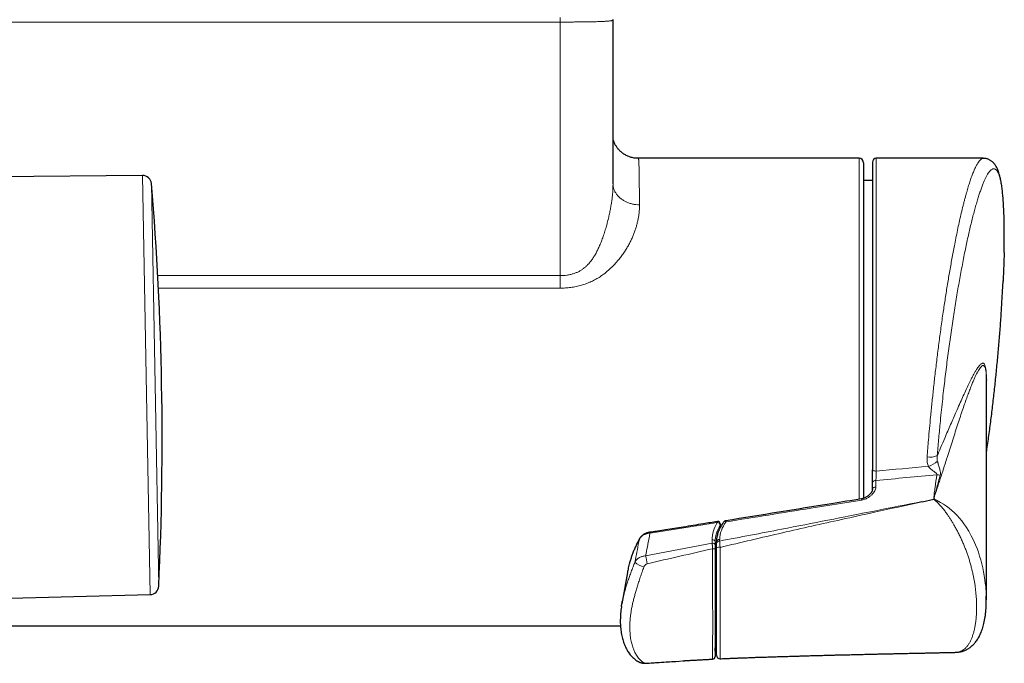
# Model space of a CAD drawing. Header units: millimetres. Extents: x 8 to 2385, y 12 to 2606.
# Tile 8 of 156: x 1123 to 1234, y 594 to 667. Entities that reach past the tile are written whole.
import ezdxf

# ---------------------------------------------------------------- set-up
doc = ezdxf.new("R2010")
doc.units = ezdxf.units.MM

msp = doc.modelspace()

# ---------------------------------------------------------------- linework, layer by layer
at = {"color": 7, "linetype": 'Continuous', "lineweight": 30}
for p, q in [((1190.05, 666.8), (1190.04, 666.84)), ((1217.96, 651.12), (1192.92, 651.12)), ((1192.92, 651.12), (1192.92, 651.12)), ((1232.04, 651.12), (1219.91, 651.12)), ((1218.46, 650.62), (1218.46, 612.56)), ((1219.46, 650.67), (1219.46, 615.81)), ((1136.69, 649.17), (1108.42, 648.91)), ((1219.46, 648.59), (1218.46, 648.59)), ((1232.39, 601.08), (1232.39, 625.97)), ((1219.46, 613.54), (1219.46, 614.29)), ((1219.46, 613.54), (1219.46, 613.55)), ((1225.1, 612.19), (1226.44, 612.47)), ((1226.46, 612.5), (1226.46, 612.64)), ((1202.18, 609.22), (1202.23, 609.6)), ((1201.62, 607.64), (1201.62, 607.26)), ((1201.78, 607.44), (1201.78, 607.64)), ((1191.68, 604.18), (1191.05, 600.61)), ((1109.29, 600.91), (1137.55, 601.66)), ((1107.64, 598.12), (1190.89, 598.12)), ((1197.93, 594.13), (1198.16, 594.15)), ((1197.95, 594.14), (1198.16, 594.15)), ((1201.34, 594.34), (1201.34, 594.34)), ((1202.19, 594.39), (1202.19, 594.39)), ((1228.9, 595.11), (1228.9, 595.11))]:
    msp.add_line(p, q, dxfattribs=at)
at = {"color": 252, "linetype": 'Continuous', "lineweight": 0}
for p, q in [((1184.05, 666.57), (1098.13, 666.57)), ((1217.96, 612.46), (1217.96, 651.12)), ((1219.91, 651.12), (1219.91, 615.66)), ((1137.55, 601.66), (1136.69, 649.17)), ((1137.69, 648.26), (1138.52, 602.62)), ((1138.4, 637.83), (1184.05, 637.83)), ((1184.05, 636.4), (1138.47, 636.4)), ((1219.87, 614.6), (1219.87, 613.85)), ((1202.16, 609.18), (1202.2, 609.55)), ((1201.29, 607.48), (1201.29, 607.85)), ((1202.14, 607.92), (1202.14, 607.73)), ((1193.74, 606.04), (1201.29, 607.48))]:
    msp.add_line(p, q, dxfattribs=at)
at = {"color": 252, "linetype": 'Continuous', "lineweight": 0, "flags": 128}
for points in [[(1219.46, 615.81), (1219.47, 615.78), (1219.49, 615.75), (1219.53, 615.73), (1219.59, 615.7), (1219.66, 615.68), (1219.73, 615.67), (1219.82, 615.66), (1219.91, 615.66)], [(1232.38, 601.47), (1232.37, 601.77), (1232.32, 602.56), (1232.27, 602.97), (1232.19, 603.6), (1232.08, 604.24), (1231.98, 604.7), (1231.87, 605.16), (1231.75, 605.59), (1231.62, 606.03), (1231.49, 606.45), (1231.33, 606.87), (1231.16, 607.29), (1230.94, 607.81), (1230.68, 608.33), (1230.39, 608.85), (1230.06, 609.37), (1229.84, 609.69), (1229.59, 610.01), (1229.34, 610.32), (1229.06, 610.62), (1228.77, 610.91), (1228.47, 611.18), (1228.16, 611.44), (1227.85, 611.68), (1227.52, 611.9), (1227.19, 612.11), (1226.72, 612.36), (1226.46, 612.5), (1226.46, 612.5), (1226.46, 612.5)], [(1202.23, 609.6), (1202.23, 609.59), (1202.2, 609.55)], [(1193.03, 607.95), (1193.04, 607.98), (1193.05, 607.99)]]:
    msp.add_lwpolyline(points, dxfattribs=at)
at = {"color": 7, "linetype": 'Continuous', "lineweight": 30, "flags": 128}
msp.add_lwpolyline([(1193.89, 593.87), (1193.9, 593.88), (1193.93, 593.89)], dxfattribs=at)
at = {"color": 7, "linetype": 'Continuous', "lineweight": 30}
for centre, radius, start, end in [((1217.96, 650.62), 0.5, 0, 90), ((1219.91, 650.67), 0.45, 90, 180), ((1136.7, 648.17), 1, 4.7745, 90.5357), ((788.91, 619.12), 350, 357.2969, 4.7745), ((1201.93, 609.64), 0.3, 351.6928, 99.1952), ((1137.52, 602.66), 1, 271.5357, 357.2969), ((1201.82, 597.9), 0.2, 103.3092, 180), ((1201.32, 594.63), 0.3, 272.9016, 359.9152), ((1202.18, 594.78), 0.4, 180.002, 272.6335)]:
    msp.add_arc(centre, radius, start, end, dxfattribs=at)
at = {"color": 252, "linetype": 'Continuous', "lineweight": 0}
for centre, radius, start, end in [((1225.99, 619.14), 1.91, 260.1476, 295.6618), ((1225.03, 618.73), 2.66, 287.1838, 312.9809), ((1219.84, 614.22), 0.388, 85.7742, 169.5789), ((1226.76, 613.53), 1.71, 76.457, 89.5853), ((1201.61, 609.82), 0.295, 5.7456, 22.7951), ((1201.83, 609.47), 0.386, 11.5416, 78.1082), ((1202.75, 609.68), 0.247, 62.5422, 133.0562), ((1192.28, 608.4), 1.97, 7.0234, 9.5583), ((1201.35, 607.58), 0.276, 12.3902, 101.7659), ((1202.11, 607.57), 0.345, 85.7742, 169.5789), ((1202.11, 607.38), 0.345, 85.7742, 169.5789), ((1201.35, 607.2), 0.276, 12.3902, 101.7659), ((1201.4, 606.16), 0.703, 71.9731, 95.5841), ((1202.09, 606.15), 0.872, 83.0681, 110.865), ((1194.27, 607.3), 2.63, 228.4771, 254.0675), ((1181.13, 602.95), 12.99, 9.7765, 13.7534), ((1204.86, 604.3), 3.24, 162.4959, 177.7948), ((1201.79, 604.45), 0.171, 190.1222, 264.5177), ((1201.78, 604.34), 0.165, 192.3438, 267.6328), ((1201.79, 600.57), 0.168, 93.735, 169.83), ((1201.79, 598.66), 0.168, 93.735, 169.83), ((1193.4, 594.78), 0.86, 245.0312, 280.5089)]:
    msp.add_arc(centre, radius, start, end, dxfattribs=at)
for centre, major_axis, ratio, start_param, end_param in [((1086.99, 624.62), (311.72, 18.81), 0.059895, 5.149264, 5.170314), ((1087.08, 623.91), (311.72, 19.52), 0.062137, 5.148535, 5.173159), ((1207.89, 608.26), (6.58, 0.81), 0.701687, 2.621349, 3.054933), ((1207.69, 608.26), (5.52, 0.68), 0.701687, 2.53814, 3.054933), ((1207.92, 608.05), (6.27, 0.81), 0.701168, 2.617377, 3.050961), ((1207.92, 594.84), (6.27, -0.81), 0.701168, 3.012192, 3.232224)]:
    msp.add_ellipse(centre, major_axis=major_axis, ratio=ratio, start_param=start_param, end_param=end_param, dxfattribs=at)
for points in [[(1184.05, 666.57), (1184.05, 666.63), (1184.05, 666.76), (1184.05, 666.92), (1184.05, 667.04), (1184.05, 667.06), (1184.05, 667.07)], [(1184.05, 637.83), (1184.05, 640.22), (1184.05, 645.01), (1184.05, 652.2), (1184.05, 659.38), (1184.05, 664.18), (1184.05, 666.57)], [(1193.05, 645.85), (1192.91, 645.85), (1192.65, 645.86), (1192.27, 645.93), (1191.89, 646.03), (1191.54, 646.16), (1191.21, 646.34), (1190.92, 646.55), (1190.66, 646.79), (1190.44, 647.05), (1190.26, 647.33), (1190.14, 647.63), (1190.06, 647.94), (1190.05, 648.15), (1190.05, 648.25)]]:
    msp.add_open_spline(points, degree=3, dxfattribs=at)
for points, knots in [([(1190.05, 666.8), (1190.04, 666.79), (1190.04, 666.78), (1189.99, 666.75), (1189.93, 666.73), (1189.84, 666.72), (1189.75, 666.7), (1189.63, 666.69), (1189.51, 666.68), (1189.35, 666.67), (1189.17, 666.65), (1188.96, 666.64), (1188.72, 666.63), (1188.45, 666.62), (1188.15, 666.61), (1187.83, 666.6), (1187.49, 666.6), (1187.13, 666.59), (1186.75, 666.59), (1186.35, 666.58), (1185.91, 666.58), (1185.37, 666.57), (1184.74, 666.57), (1184.28, 666.57), (1184.05, 666.57)], [0, 0, 0, 0, 0.063014, 0.130432, 0.181627, 0.224444, 0.2674, 0.303471, 0.339792, 0.376107, 0.412758, 0.450188, 0.488174, 0.52616, 0.564746, 0.60347, 0.642203, 0.681512, 0.72083, 0.763832, 0.806841, 0.85877, 0.929262, 1, 1, 1, 1]), ([(1190.05, 666.8), (1190.05, 664.74), (1190.05, 660.62), (1190.05, 654.44), (1190.05, 650.31), (1190.05, 648.25)], [0, 0, 0, 0, 0.333272, 0.666601, 1, 1, 1, 1]), ([(1192.92, 651.12), (1192.92, 651.12), (1192.92, 651.12), (1192.93, 651.1), (1192.94, 651.05), (1192.96, 650.94), (1192.97, 650.78), (1192.98, 650.58), (1192.99, 650.33), (1193, 650.05), (1193.01, 649.74), (1193.01, 649.42), (1193.02, 649.05), (1193.02, 648.69), (1193.03, 648.35), (1193.03, 648.02), (1193.03, 647.68), (1193.04, 647.22), (1193.04, 646.63), (1193.04, 646.11), (1193.05, 645.85)], [0, 0, 0, 0, 0.011004, 0.051823, 0.11802, 0.184337, 0.251194, 0.318175, 0.382967, 0.447871, 0.505181, 0.56249, 0.620112, 0.677734, 0.719349, 0.760964, 0.802698, 0.844431, 0.922119, 1, 1, 1, 1]), ([(1232.04, 651.11), (1232.03, 651.11), (1231.97, 651.12), (1231.86, 651.07), (1231.71, 650.96), (1231.57, 650.8), (1231.44, 650.62), (1231.33, 650.43), (1231.24, 650.27), (1231.14, 650.08), (1231.02, 649.82), (1230.87, 649.46), (1230.69, 648.98), (1230.51, 648.45), (1230.34, 647.9), (1230.18, 647.38), (1230.06, 646.93), (1229.95, 646.54), (1229.85, 646.14), (1229.71, 645.61), (1229.55, 644.92), (1229.35, 644.07), (1229.16, 643.2), (1228.98, 642.32), (1228.81, 641.47), (1228.66, 640.68), (1228.52, 639.93), (1228.38, 639.16), (1228.24, 638.39), (1228.11, 637.61), (1227.98, 636.84), (1227.85, 636.05), (1227.73, 635.25), (1227.61, 634.46), (1227.49, 633.64), (1227.36, 632.79), (1227.24, 631.91), (1227.12, 631.01), (1227, 630.13), (1226.89, 629.25), (1226.78, 628.39), (1226.68, 627.52), (1226.57, 626.65), (1226.48, 625.8), (1226.39, 624.97), (1226.3, 624.16), (1226.22, 623.37), (1226.14, 622.58), (1226.04, 621.62), (1225.94, 620.49), (1225.83, 619.3), (1225.74, 618.22), (1225.69, 617.58), (1225.67, 617.25)], [0, 0, 0, 0, 0.008158, 0.034914, 0.059744, 0.084627, 0.108756, 0.122985, 0.137215, 0.151483, 0.165751, 0.192579, 0.219471, 0.244427, 0.269435, 0.293684, 0.307876, 0.322067, 0.336297, 0.350527, 0.377279, 0.404095, 0.428976, 0.453909, 0.478084, 0.497047, 0.51601, 0.535064, 0.554119, 0.572064, 0.590009, 0.608032, 0.626055, 0.643396, 0.660754, 0.679554, 0.698353, 0.717243, 0.736133, 0.753923, 0.771713, 0.78958, 0.807448, 0.824639, 0.841847, 0.857881, 0.873915, 0.890006, 0.906097, 0.932711, 0.959391, 0.979681, 1, 1, 1, 1]), ([(1226.82, 617.41), (1226.85, 617.71), (1226.89, 618.31), (1226.97, 619.21), (1227.06, 620.13), (1227.15, 621.15), (1227.27, 622.3), (1227.4, 623.55), (1227.53, 624.74), (1227.66, 625.87), (1227.79, 626.92), (1227.92, 627.97), (1228.06, 629.02), (1228.2, 630.07), (1228.35, 631.12), (1228.5, 632.15), (1228.65, 633.17), (1228.81, 634.17), (1228.97, 635.15), (1229.13, 636.1), (1229.29, 637.04), (1229.46, 637.97), (1229.63, 638.87), (1229.8, 639.76), (1229.97, 640.61), (1230.14, 641.43), (1230.31, 642.21), (1230.48, 642.96), (1230.65, 643.69), (1230.82, 644.38), (1231, 645.05), (1231.17, 645.68), (1231.34, 646.26), (1231.5, 646.81), (1231.67, 647.3), (1231.83, 647.76), (1231.99, 648.18), (1232.15, 648.56), (1232.3, 648.89), (1232.46, 649.18), (1232.6, 649.43), (1232.75, 649.62), (1232.88, 649.77), (1233.01, 649.88), (1233.14, 649.93), (1233.27, 649.95), (1233.39, 649.91), (1233.5, 649.83), (1233.61, 649.7), (1233.71, 649.53), (1233.8, 649.31), (1233.89, 649.06), (1233.97, 648.75), (1234.05, 648.4), (1234.12, 648.01), (1234.18, 647.57), (1234.24, 647.09), (1234.28, 646.58), (1234.33, 646.03), (1234.36, 645.45), (1234.39, 644.83), (1234.41, 644.17), (1234.42, 643.47), (1234.43, 642.73), (1234.42, 641.96), (1234.42, 641.2), (1234.41, 640.69), (1234.4, 640.44)], [0, 0, 0, 0, 0.013173, 0.026452, 0.039736, 0.053016, 0.070976, 0.088947, 0.106907, 0.122045, 0.137196, 0.152347, 0.167485, 0.182909, 0.198339, 0.213763, 0.229354, 0.244628, 0.259914, 0.275201, 0.290475, 0.306036, 0.321604, 0.337166, 0.352896, 0.36824, 0.38359, 0.398934, 0.414522, 0.430109, 0.445922, 0.461734, 0.477619, 0.493001, 0.508389, 0.523771, 0.5394, 0.55503, 0.570889, 0.586748, 0.602681, 0.618052, 0.633437, 0.648822, 0.664194, 0.679867, 0.695547, 0.71122, 0.727071, 0.742271, 0.757484, 0.772697, 0.787897, 0.803396, 0.818901, 0.8344, 0.850075, 0.865095, 0.880128, 0.895161, 0.910181, 0.925494, 0.940813, 0.956126, 0.971611, 0.986522, 1, 1, 1, 1]), ([(1184.05, 637.83), (1184.05, 637.83), (1184.17, 637.83), (1184.42, 637.83), (1184.8, 637.87), (1185.18, 637.93), (1185.54, 638.03), (1185.88, 638.15), (1186.2, 638.3), (1186.5, 638.48), (1186.78, 638.68), (1187.05, 638.91), (1187.31, 639.19), (1187.58, 639.51), (1187.83, 639.88), (1188.07, 640.27), (1188.28, 640.68), (1188.49, 641.13), (1188.69, 641.6), (1188.89, 642.14), (1189.08, 642.71), (1189.25, 643.28), (1189.4, 643.82), (1189.53, 644.33), (1189.65, 644.84), (1189.75, 645.36), (1189.84, 645.87), (1189.92, 646.38), (1189.98, 646.87), (1190.02, 647.35), (1190.04, 647.81), (1190.04, 648.1), (1190.05, 648.24)], [0, 0, 0, 0, 0.000004, 0.02546, 0.05091, 0.076688, 0.102458, 0.127005, 0.150777, 0.174551, 0.198759, 0.222973, 0.247212, 0.278152, 0.310029, 0.341916, 0.3751, 0.408289, 0.446565, 0.484904, 0.531005, 0.577588, 0.616489, 0.655449, 0.697522, 0.739687, 0.782153, 0.824727, 0.8685, 0.912387, 0.956606, 1, 1, 1, 1]), ([(1193.05, 645.85), (1193.04, 645.68), (1193.04, 645.33), (1192.99, 644.84), (1192.93, 644.4), (1192.85, 644.01), (1192.75, 643.61), (1192.64, 643.2), (1192.5, 642.79), (1192.34, 642.38), (1192.16, 641.97), (1191.96, 641.56), (1191.73, 641.14), (1191.48, 640.72), (1191.2, 640.31), (1190.89, 639.89), (1190.54, 639.45), (1190.13, 639), (1189.66, 638.54), (1189.14, 638.1), (1188.62, 637.72), (1188.09, 637.4), (1187.57, 637.14), (1187.03, 636.91), (1186.46, 636.72), (1185.87, 636.57), (1185.27, 636.47), (1184.66, 636.41), (1184.25, 636.41), (1184.05, 636.4)], [0, 0, 0, 0, 0.050388, 0.100774, 0.13479, 0.168807, 0.203246, 0.237685, 0.272279, 0.305806, 0.339497, 0.373188, 0.407473, 0.441757, 0.476681, 0.511605, 0.546763, 0.588487, 0.630662, 0.673085, 0.716059, 0.750873, 0.785682, 0.821238, 0.856793, 0.892247, 0.927705, 0.963849, 1, 1, 1, 1]), ([(1184.05, 636.4), (1184.05, 636.52), (1184.05, 636.74), (1184.05, 637.1), (1184.05, 637.46), (1184.05, 637.7), (1184.05, 637.83)], [0, 0, 0, 0, 0.249997, 0.499994, 0.749997, 1, 1, 1, 1]), ([(1226.48, 612.73), (1226.62, 613.13), (1226.88, 613.92), (1227.26, 615.07), (1227.62, 616.2), (1227.96, 617.26), (1228.28, 618.26), (1228.58, 619.19), (1228.87, 620.11), (1229.16, 621), (1229.44, 621.87), (1229.71, 622.67), (1229.97, 623.42), (1230.21, 624.09), (1230.44, 624.69), (1230.64, 625.22), (1230.83, 625.69), (1231, 626.1), (1231.17, 626.46), (1231.33, 626.79), (1231.49, 627.07), (1231.64, 627.31), (1231.77, 627.48), (1231.88, 627.58), (1231.97, 627.63), (1232.05, 627.63), (1232.12, 627.6), (1232.19, 627.52), (1232.25, 627.39), (1232.29, 627.23), (1232.32, 627.08), (1232.34, 626.94), (1232.36, 626.79), (1232.37, 626.63), (1232.38, 626.44), (1232.38, 626.31), (1232.38, 626.23), (1232.38, 626.22)], [0, 0, 0, 0, 0.049278, 0.098581, 0.147907, 0.197256, 0.240419, 0.283596, 0.327309, 0.371042, 0.414171, 0.457327, 0.496957, 0.536619, 0.570948, 0.605308, 0.636994, 0.665632, 0.694304, 0.723077, 0.751906, 0.780821, 0.809833, 0.830008, 0.849603, 0.869264, 0.887969, 0.906769, 0.925174, 0.943732, 0.953045, 0.962386, 0.971568, 0.980749, 0.990072, 0.999396, 1, 1, 1, 1]), ([(1232.39, 625.44), (1232.39, 625.48), (1232.39, 625.64), (1232.4, 625.92), (1232.4, 626.26), (1232.39, 626.58), (1232.38, 626.86), (1232.35, 627.09), (1232.33, 627.29), (1232.29, 627.46), (1232.25, 627.61), (1232.19, 627.74), (1232.13, 627.83), (1232.05, 627.89), (1231.96, 627.89), (1231.87, 627.86), (1231.76, 627.79), (1231.63, 627.67), (1231.49, 627.5), (1231.34, 627.29), (1231.18, 627.03), (1231, 626.72), (1230.82, 626.37), (1230.59, 625.94), (1230.33, 625.39), (1230.02, 624.73), (1229.69, 624.01), (1229.34, 623.23), (1228.99, 622.44), (1228.66, 621.68), (1228.34, 620.94), (1228.01, 620.18), (1227.63, 619.3), (1227.24, 618.38), (1226.95, 617.7), (1226.82, 617.41)], [0, 0, 0, 0, 0.004683, 0.019129, 0.035095, 0.051205, 0.067456, 0.083843, 0.097086, 0.11307, 0.129141, 0.148015, 0.169799, 0.191702, 0.214043, 0.23646, 0.259154, 0.28723, 0.316329, 0.345491, 0.376812, 0.408181, 0.441253, 0.474361, 0.522185, 0.57144, 0.620758, 0.672445, 0.724184, 0.766996, 0.809809, 0.852708, 0.895607, 0.955051, 1, 1, 1, 1]), ([(1225.67, 617.25), (1225.66, 617.18), (1225.66, 617.05), (1225.67, 616.84), (1225.69, 616.63), (1225.74, 616.41), (1225.79, 616.26), (1225.81, 616.19)], [0, 0, 0, 0, 0.189617, 0.380286, 0.574478, 0.769996, 1, 1, 1, 1]), ([(1226.84, 616.78), (1226.83, 616.83), (1226.8, 616.95), (1226.79, 617.17), (1226.81, 617.33), (1226.82, 617.41)], [0, 0, 0, 0, 0.218995, 0.604223, 1, 1, 1, 1]), ([(1227.16, 615.2), (1227.17, 615.24), (1227.19, 615.31), (1227.19, 615.42), (1227.18, 615.55), (1227.15, 615.7), (1227.11, 615.88), (1227.04, 616.09), (1226.97, 616.32), (1226.92, 616.52), (1226.87, 616.67), (1226.85, 616.74), (1226.84, 616.78)], [0, 0, 0, 0, 0.088883, 0.1665093, 0.2448147, 0.3561036, 0.4684331, 0.6094064, 0.7526313, 0.8741551, 0.9366965, 1, 1, 1, 1]), ([(1219.91, 615.66), (1219.91, 615.62), (1219.9, 615.53), (1219.89, 615.37), (1219.89, 615.2), (1219.88, 615.04), (1219.88, 614.88), (1219.87, 614.73), (1219.87, 614.65), (1219.87, 614.6)], [0, 0, 0, 0, 0.107108, 0.254367, 0.405823, 0.55238, 0.703136, 0.849437, 1, 1, 1, 1]), ([(1225.81, 616.19), (1225.86, 616.13), (1225.95, 616.02), (1226.11, 615.87), (1226.29, 615.73), (1226.45, 615.61), (1226.59, 615.51), (1226.68, 615.43), (1226.75, 615.36), (1226.78, 615.31), (1226.78, 615.27), (1226.77, 615.25), (1226.77, 615.24)], [0, 0, 0, 0, 0.146289, 0.297669, 0.457208, 0.618996, 0.725526, 0.833266, 0.894046, 0.945844, 0.985479, 1, 1, 1, 1]), ([(1226.77, 615.24), (1226.71, 614.77), (1226.61, 614.08), (1226.5, 613.3), (1226.46, 612.95), (1226.45, 612.79), (1226.45, 612.71), (1226.45, 612.67), (1226.46, 612.65), (1226.46, 612.64), (1226.46, 612.64)], [0, 0, 0, 0, 0.544023, 0.793761, 0.90004, 0.951498, 0.977185, 0.990272, 0.995229, 1, 1, 1, 1]), ([(1226.48, 612.73), (1226.49, 612.75), (1226.5, 612.8), (1226.53, 612.95), (1226.63, 613.3), (1226.85, 614.07), (1227.03, 614.74), (1227.16, 615.2)], [0, 0, 0, 0, 0.012597, 0.065557, 0.175568, 0.43477, 1, 1, 1, 1]), ([(1219.87, 613.85), (1219.86, 613.8), (1219.86, 613.69), (1219.79, 613.5), (1219.67, 613.29), (1219.5, 613.07), (1219.28, 612.86), (1219.02, 612.68), (1218.77, 612.53), (1218.51, 612.43), (1218.35, 612.4), (1218.27, 612.38)], [0, 0, 0, 0, 0.077107, 0.183936, 0.290947, 0.425033, 0.559172, 0.685877, 0.812363, 0.906303, 1, 1, 1, 1]), ([(1219.46, 613.55), (1219.47, 613.59), (1219.48, 613.66), (1219.57, 613.76), (1219.7, 613.83), (1219.81, 613.85), (1219.87, 613.85)], [0, 0, 0, 0, 0.220172, 0.480114, 0.740057, 1, 1, 1, 1]), ([(1225.09, 612.21), (1223.28, 611.85), (1219.73, 611.14), (1214.42, 610.09), (1208.58, 608.95), (1204.48, 608.17), (1202.14, 607.73)], [0, 0, 0, 0, 0.236322, 0.465137, 0.693955, 1, 1, 1, 1]), ([(1202.19, 607.01), (1203.37, 607.29), (1205.73, 607.84), (1209.2, 608.65), (1212.61, 609.42), (1216.09, 610.2), (1220.25, 611.12), (1223.3, 611.78), (1225.1, 612.17)], [0, 0, 0, 0, 0.1545956, 0.3091982, 0.455027, 0.6008587, 0.7646343, 1, 1, 1, 1]), ([(1218.27, 612.38), (1217.62, 612.28), (1215.7, 611.97), (1210.56, 611.14), (1206.07, 610.42), (1202.86, 609.9)], [0, 0, 0, 0, 0.125, 0.375, 1, 1, 1, 1]), ([(1218.23, 612.5), (1218.23, 612.5), (1218.24, 612.51), (1218.24, 612.49), (1218.25, 612.45), (1218.26, 612.4), (1218.27, 612.38)], [0, 0, 0, 0, 0.086122, 0.390748, 0.695374, 1, 1, 1, 1]), ([(1226.44, 612.47), (1226.44, 612.47), (1226.54, 612.38), (1226.75, 612.2), (1227.05, 611.89), (1227.34, 611.56), (1227.63, 611.2), (1227.89, 610.85), (1228.12, 610.51), (1228.33, 610.2), (1228.52, 609.88), (1228.73, 609.53), (1228.94, 609.15), (1229.16, 608.74), (1229.38, 608.31), (1229.59, 607.87), (1229.78, 607.42), (1229.96, 606.98), (1230.13, 606.54), (1230.28, 606.11), (1230.43, 605.67), (1230.56, 605.22), (1230.68, 604.78), (1230.79, 604.33), (1230.9, 603.87), (1230.99, 603.41), (1231.07, 602.95), (1231.14, 602.47), (1231.19, 601.97), (1231.24, 601.46), (1231.28, 600.85), (1231.29, 600.25), (1231.28, 599.68), (1231.25, 599.22), (1231.21, 598.77), (1231.15, 598.33), (1231.08, 597.9), (1230.98, 597.49), (1230.87, 597.09), (1230.74, 596.73), (1230.59, 596.39), (1230.42, 596.09), (1230.23, 595.82), (1230.04, 595.6), (1229.85, 595.44), (1229.67, 595.32), (1229.47, 595.22), (1229.27, 595.15), (1229.08, 595.11), (1228.95, 595.11), (1228.9, 595.11)], [0, 0, 0, 0, 0.000002, 0.018835, 0.037761, 0.056795, 0.075953, 0.095243, 0.109574, 0.123965, 0.138418, 0.152934, 0.170237, 0.187627, 0.206495, 0.225452, 0.244328, 0.263273, 0.28218, 0.301183, 0.320565, 0.339987, 0.36038, 0.380807, 0.40225, 0.423722, 0.446035, 0.468373, 0.49366, 0.518978, 0.546608, 0.587993, 0.613894, 0.639822, 0.665837, 0.691884, 0.718317, 0.744789, 0.771398, 0.798063, 0.822898, 0.8478, 0.872942, 0.898185, 0.916383, 0.934431, 0.95254, 0.970297, 0.988127, 1, 1, 1, 1]), ([(1201.91, 609.85), (1200.63, 609.64), (1198.71, 609.33), (1196.48, 608.97), (1195.2, 608.76), (1194.56, 608.68), (1194.24, 608.64)], [0, 0, 0, 0, 0.499963, 0.749945, 0.874936, 1, 1, 1, 1]), ([(1202.86, 610.03), (1202.86, 610.03), (1202.86, 610.03), (1202.86, 610.01), (1202.86, 609.95), (1202.86, 609.91), (1202.86, 609.9)], [0, 0, 0, 0, 0.031063, 0.473937, 0.907033, 1, 1, 1, 1]), ([(1194.24, 608.64), (1194.16, 608.62), (1193.99, 608.6), (1193.76, 608.53), (1193.54, 608.44), (1193.35, 608.32), (1193.19, 608.18), (1193.09, 608.05), (1193.05, 607.98), (1193.03, 607.95)], [0, 0, 0, 0, 0.1562948, 0.31259, 0.4692079, 0.6258122, 0.7812067, 0.9365835, 1, 1, 1, 1]), ([(1194.24, 608.64), (1194.21, 608.47), (1194.04, 607.6), (1193.88, 606.74), (1193.74, 606.04)], [0, 0, 0, 0, 0.193711, 1, 1, 1, 1]), ([(1193.03, 607.95), (1192.93, 607.76), (1192.73, 607.38), (1192.47, 606.79), (1192.23, 606.2), (1192.02, 605.62), (1191.92, 605.23), (1191.86, 605.04)], [0, 0, 0, 0, 0.200547, 0.401894, 0.603544, 0.806874, 1, 1, 1, 1]), ([(1192.53, 605.34), (1192.68, 606.1), (1192.84, 606.97), (1193.01, 607.84), (1193.03, 607.95)], [0, 0, 0, 0, 0.8747783, 1, 1, 1, 1]), ([(1202.14, 607.73), (1202.14, 607.68), (1202.15, 607.58), (1202.16, 607.41), (1202.18, 607.22), (1202.19, 607.08), (1202.19, 607.01)], [0, 0, 0, 0, 0.2406, 0.487643, 0.740103, 1, 1, 1, 1]), ([(1201.33, 606.86), (1200.1, 606.57), (1197.63, 606), (1195.16, 605.44), (1193.93, 605.16)], [0, 0, 0, 0, 0.4999873, 1, 1, 1, 1]), ([(1201.33, 606.86), (1201.33, 606.91), (1201.32, 607.03), (1201.32, 607.18), (1201.31, 607.32), (1201.3, 607.41), (1201.3, 607.46), (1201.29, 607.48)], [0, 0, 0, 0, 0.241238, 0.489421, 0.705137, 0.92578, 1, 1, 1, 1]), ([(1201.34, 594.34), (1201.34, 594.34), (1201.34, 594.35), (1201.34, 594.42), (1201.34, 594.52), (1201.34, 594.65), (1201.34, 594.77), (1201.34, 594.93), (1201.34, 595.1), (1201.34, 595.31), (1201.34, 595.55), (1201.34, 595.86), (1201.34, 596.23), (1201.34, 596.67), (1201.35, 597.14), (1201.35, 597.64), (1201.35, 598.16), (1201.35, 598.7), (1201.35, 599.27), (1201.35, 599.86), (1201.34, 600.49), (1201.34, 601.15), (1201.34, 601.84), (1201.34, 602.46), (1201.34, 602.98), (1201.34, 603.41), (1201.34, 603.85), (1201.34, 604.29), (1201.34, 604.71), (1201.34, 605.18), (1201.34, 605.7), (1201.34, 606.28), (1201.34, 606.67), (1201.33, 606.86)], [0, 0, 0, 0, 0.019699, 0.050326, 0.081191, 0.101891, 0.123356, 0.144866, 0.169201, 0.193584, 0.221454, 0.24937, 0.289994, 0.330707, 0.371502, 0.412779, 0.454112, 0.495824, 0.537694, 0.57962, 0.623994, 0.668452, 0.713228, 0.758151, 0.783284, 0.809093, 0.834963, 0.859282, 0.883678, 0.905888, 0.937353, 0.969084, 1, 1, 1, 1]), ([(1202.19, 607.01), (1202.19, 606.84), (1202.19, 606.48), (1202.19, 605.94), (1202.2, 605.4), (1202.2, 604.92), (1202.2, 604.48), (1202.2, 604.08), (1202.2, 603.64), (1202.2, 603.17), (1202.2, 602.67), (1202.21, 602.13), (1202.21, 601.55), (1202.21, 600.97), (1202.21, 600.39), (1202.21, 599.83), (1202.21, 599.28), (1202.21, 598.75), (1202.21, 598.23), (1202.21, 597.7), (1202.21, 597.19), (1202.21, 596.7), (1202.21, 596.28), (1202.21, 595.92), (1202.21, 595.62), (1202.2, 595.33), (1202.2, 595.08), (1202.2, 594.84), (1202.2, 594.65), (1202.2, 594.52), (1202.2, 594.44), (1202.2, 594.4), (1202.19, 594.38), (1202.19, 594.39), (1202.19, 594.39)], [0, 0, 0, 0, 0.0284744, 0.0571971, 0.0862145, 0.1154499, 0.1360479, 0.1592177, 0.1824503, 0.2114384, 0.2405088, 0.2728348, 0.3110016, 0.3492542, 0.3877197, 0.426536, 0.4654028, 0.5046119, 0.5439557, 0.5833429, 0.6295815, 0.6699674, 0.7104194, 0.7424331, 0.7744981, 0.8040624, 0.8362512, 0.8685528, 0.9010689, 0.9337781, 0.9535446, 0.9733809, 0.9933086, 1, 1, 1, 1]), ([(1191.11, 600.94), (1191.14, 601.09), (1191.21, 601.37), (1191.32, 601.82), (1191.44, 602.27), (1191.58, 602.73), (1191.74, 603.21), (1191.91, 603.72), (1192.11, 604.25), (1192.31, 604.79), (1192.46, 605.15), (1192.53, 605.34)], [0, 0, 0, 0, 0.105561, 0.21112, 0.317504, 0.423886, 0.530784, 0.647653, 0.764515, 0.882261, 1, 1, 1, 1]), ([(1192.53, 605.34), (1192.57, 605.4), (1192.63, 605.52), (1192.75, 605.64), (1192.89, 605.76), (1193.04, 605.86), (1193.21, 605.94), (1193.39, 605.99), (1193.55, 606.03), (1193.68, 606.04), (1193.74, 606.04)], [0, 0, 0, 0, 0.151699, 0.307776, 0.374242, 0.52232, 0.674573, 0.759558, 0.87865, 1, 1, 1, 1]), ([(1193.55, 604.78), (1193.48, 604.58), (1193.34, 604.2), (1193.14, 603.62), (1192.95, 603.05), (1192.78, 602.52), (1192.63, 602.02), (1192.5, 601.56), (1192.38, 601.1), (1192.27, 600.65), (1192.18, 600.21), (1192.1, 599.76), (1192.04, 599.33), (1192, 598.92), (1191.97, 598.54), (1191.95, 598.19), (1191.95, 597.84), (1191.96, 597.5), (1191.99, 597.17), (1192.02, 596.84), (1192.07, 596.53), (1192.15, 596.14), (1192.27, 595.72), (1192.44, 595.28), (1192.61, 594.93), (1192.79, 594.66), (1192.94, 594.45), (1193.09, 594.28), (1193.24, 594.14), (1193.39, 594.02), (1193.5, 593.96), (1193.55, 593.93)], [0, 0, 0, 0, 0.038258, 0.076809, 0.115362, 0.154192, 0.186891, 0.219591, 0.252643, 0.285696, 0.319254, 0.352813, 0.386715, 0.420617, 0.450204, 0.479791, 0.509601, 0.539411, 0.569552, 0.599693, 0.630066, 0.66044, 0.716091, 0.765256, 0.814419, 0.849969, 0.885517, 0.914019, 0.942638, 0.971257, 1, 1, 1, 1]), ([(1193.93, 605.16), (1193.89, 605.14), (1193.82, 605.12), (1193.73, 605.05), (1193.66, 604.97), (1193.59, 604.88), (1193.57, 604.81), (1193.55, 604.78)], [0, 0, 0, 0, 0.214308, 0.401954, 0.597398, 0.796145, 1, 1, 1, 1]), ([(1193.93, 593.89), (1195.16, 593.96), (1196.5, 594.04), (1197.84, 594.13), (1197.95, 594.14)], [0, 0, 0, 0, 0.921204, 1, 1, 1, 1]), ([(1193.55, 593.93), (1193.56, 593.93), (1193.59, 593.91), (1193.67, 593.9), (1193.78, 593.89), (1193.88, 593.89), (1193.93, 593.89)], [0, 0, 0, 0, 0.121549, 0.458407, 0.733463, 1, 1, 1, 1])]:
    msp.add_open_spline(points, degree=3, knots=knots, dxfattribs=at)
at = {"color": 7, "linetype": 'Continuous', "lineweight": 30}
for points, knots in [([(1190.05, 648.22), (1190.05, 649.62), (1190.05, 653.44), (1190.05, 659.63), (1190.05, 664.43), (1190.05, 666.8)], [0, 0, 0, 0, 0.225425, 0.617552, 1, 1, 1, 1]), ([(1192.92, 651.12), (1192.86, 651.12), (1192.74, 651.12), (1192.54, 651.14), (1192.33, 651.17), (1192.12, 651.22), (1191.92, 651.29), (1191.73, 651.36), (1191.55, 651.45), (1191.37, 651.55), (1191.2, 651.66), (1191.04, 651.78), (1190.9, 651.9), (1190.76, 652.03), (1190.64, 652.17), (1190.53, 652.31), (1190.43, 652.45), (1190.34, 652.58), (1190.27, 652.71), (1190.21, 652.83), (1190.16, 652.94), (1190.12, 653.05), (1190.09, 653.14), (1190.06, 653.22), (1190.05, 653.26), (1190.05, 653.27)], [0, 0, 0, 0, 0.039041, 0.091941, 0.144299, 0.196127, 0.247433, 0.298217, 0.348471, 0.398177, 0.447307, 0.495813, 0.543622, 0.590625, 0.63666, 0.6815, 0.724848, 0.766387, 0.805866, 0.843226, 0.878666, 0.912619, 0.945685, 0.978559, 1, 1, 1, 1]), ([(1234.41, 641.18), (1234.42, 641.31), (1234.42, 641.6), (1234.42, 642.04), (1234.43, 642.5), (1234.42, 642.95), (1234.42, 643.39), (1234.41, 643.81), (1234.41, 644.23), (1234.39, 644.63), (1234.38, 645.02), (1234.36, 645.41), (1234.34, 645.78), (1234.32, 646.13), (1234.3, 646.48), (1234.27, 646.82), (1234.24, 647.14), (1234.2, 647.45), (1234.17, 647.75), (1234.13, 648.04), (1234.08, 648.32), (1234.03, 648.59), (1233.98, 648.84), (1233.92, 649.09), (1233.86, 649.34), (1233.78, 649.58), (1233.7, 649.8), (1233.61, 650), (1233.52, 650.17), (1233.43, 650.31), (1233.34, 650.44), (1233.24, 650.56), (1233.14, 650.67), (1233.03, 650.76), (1232.92, 650.85), (1232.79, 650.93), (1232.66, 650.99), (1232.51, 651.05), (1232.35, 651.09), (1232.2, 651.11), (1232.09, 651.12), (1232.04, 651.12), (1232.04, 651.12)], [0, 0, 0, 0, 0.022736, 0.051412, 0.080071, 0.108662, 0.137136, 0.165516, 0.194224, 0.222935, 0.251674, 0.280471, 0.309361, 0.338379, 0.367575, 0.396694, 0.425912, 0.455441, 0.485267, 0.515387, 0.54582, 0.576613, 0.606923, 0.638993, 0.671782, 0.705512, 0.740239, 0.770569, 0.796847, 0.820175, 0.84107, 0.860017, 0.877484, 0.893829, 0.909336, 0.924226, 0.940133, 0.955513, 0.970514, 0.985277, 0.999916, 1, 1, 1, 1]), ([(1234.4, 640.45), (1234.4, 640.5), (1234.41, 640.71), (1234.41, 640.95), (1234.41, 641.14), (1234.41, 641.16)], [0, 0, 0, 0, 0.193723, 0.884181, 1, 1, 1, 1]), ([(1234.4, 640.44), (1234.4, 640.41), (1234.4, 640.12), (1234.38, 639.53), (1234.35, 638.67), (1234.32, 637.88), (1234.29, 637.38), (1234.28, 637.18)], [0, 0, 0, 0, 0.025737, 0.291157, 0.556347, 0.827276, 1, 1, 1, 1]), ([(1232.39, 617.68), (1232.4, 617.77), (1232.5, 618.45), (1232.68, 619.7), (1232.91, 621.46), (1233.13, 623.22), (1233.33, 624.98), (1233.51, 626.74), (1233.68, 628.51), (1233.84, 630.28), (1233.98, 632.04), (1234.1, 633.81), (1234.2, 635.54), (1234.26, 636.67), (1234.29, 637.22)], [0, 0, 0, 0, 0.013736, 0.104008, 0.194282, 0.284558, 0.374837, 0.465117, 0.555399, 0.645683, 0.735968, 0.826255, 0.916543, 1, 1, 1, 1]), ([(1232.38, 626.22), (1232.38, 626.16), (1232.39, 626.08), (1232.39, 625.99), (1232.39, 625.97)], [0, 0, 0, 0, 0.8147176, 1, 1, 1, 1]), ([(1219.46, 614.29), (1219.46, 614.36), (1219.46, 614.52), (1219.46, 614.8), (1219.46, 615.07), (1219.46, 615.34), (1219.46, 615.58), (1219.46, 615.73), (1219.46, 615.81)], [0, 0, 0, 0, 0.1866153, 0.373224, 0.5598421, 0.7065792, 0.853287, 1, 1, 1, 1]), ([(1219.46, 613.56), (1219.46, 613.54), (1219.45, 613.5), (1219.44, 613.45), (1219.43, 613.42), (1219.42, 613.39), (1219.4, 613.35), (1219.37, 613.28), (1219.31, 613.19), (1219.23, 613.1), (1219.14, 613), (1219.03, 612.9), (1218.92, 612.81), (1218.8, 612.73), (1218.68, 612.66), (1218.57, 612.61), (1218.47, 612.57), (1218.36, 612.54), (1218.28, 612.52), (1218.24, 612.51), (1218.23, 612.51)], [0, 0, 0, 0, 0.041503, 0.102081, 0.129794, 0.154126, 0.178759, 0.246989, 0.316849, 0.389781, 0.466686, 0.547679, 0.634114, 0.706983, 0.774765, 0.838364, 0.885644, 0.937449, 0.993938, 1, 1, 1, 1]), ([(1218.23, 612.51), (1217.1, 612.32), (1211.97, 611.5), (1206.85, 610.67), (1202.86, 610.03)], [0, 0, 0, 0, 0.221536, 1, 1, 1, 1]), ([(1226.46, 612.5), (1226.46, 612.49), (1226.46, 612.49), (1226.46, 612.48), (1226.45, 612.48), (1226.45, 612.47), (1226.44, 612.47), (1226.44, 612.47)], [0, 0, 0, 0, 0.2972652, 0.5155863, 0.7353371, 0.9295383, 1, 1, 1, 1]), ([(1226.46, 612.64), (1226.46, 612.65), (1226.47, 612.67), (1226.47, 612.7), (1226.48, 612.72), (1226.48, 612.73)], [0, 0, 0, 0, 0.185058, 0.68031, 1, 1, 1, 1]), ([(1201.88, 609.94), (1201.35, 609.85), (1200.06, 609.64), (1198.1, 609.33), (1196.39, 609.04), (1195.2, 608.86), (1194.6, 608.77), (1194.3, 608.73), (1194.22, 608.72)], [0, 0, 0, 0, 0.207625, 0.506141, 0.767234, 0.88012, 0.97242, 1, 1, 1, 1]), ([(1202.58, 609.86), (1202.55, 609.82), (1202.48, 609.72), (1202.36, 609.54), (1202.23, 609.33), (1202.12, 609.11), (1202.02, 608.89), (1201.94, 608.67), (1201.88, 608.45), (1201.83, 608.22), (1201.79, 608), (1201.78, 607.8), (1201.78, 607.68), (1201.78, 607.64)], [0, 0, 0, 0, 0.054028, 0.153834, 0.253467, 0.352823, 0.451866, 0.550573, 0.648928, 0.746932, 0.8446, 0.941968, 1, 1, 1, 1]), ([(1202.86, 610.03), (1202.85, 610.03), (1202.82, 610.03), (1202.78, 610.01), (1202.72, 609.99), (1202.67, 609.95), (1202.63, 609.91), (1202.6, 609.88), (1202.58, 609.86), (1202.58, 609.86)], [0, 0, 0, 0, 0.054165, 0.246205, 0.4302, 0.610289, 0.789349, 0.974378, 1, 1, 1, 1]), ([(1194.22, 608.72), (1194.21, 608.72), (1194.14, 608.71), (1194.03, 608.69), (1193.88, 608.65), (1193.74, 608.59), (1193.61, 608.53), (1193.48, 608.45), (1193.36, 608.37), (1193.26, 608.27), (1193.16, 608.17), (1193.09, 608.08), (1193.06, 608.01), (1193.05, 607.99)], [0, 0, 0, 0, 0.0295583, 0.129881, 0.2310724, 0.3329462, 0.4339927, 0.5353116, 0.637532, 0.7385311, 0.8387756, 0.9396296, 1, 1, 1, 1]), ([(1193.05, 607.99), (1193, 607.91), (1192.89, 607.7), (1192.71, 607.34), (1192.52, 606.92), (1192.34, 606.5), (1192.19, 606.09), (1192.05, 605.68), (1191.95, 605.35), (1191.89, 605.15), (1191.88, 605.09)], [0, 0, 0, 0, 0.084301, 0.227173, 0.374047, 0.517991, 0.659275, 0.798349, 0.934976, 1, 1, 1, 1]), ([(1201.62, 607.26), (1201.62, 607.23), (1201.62, 607.17), (1201.62, 607.06), (1201.62, 606.95), (1201.62, 606.87), (1201.62, 606.83)], [0, 0, 0, 0, 0.251248, 0.510286, 0.751739, 1, 1, 1, 1]), ([(1201.62, 606.83), (1201.62, 606.64), (1201.62, 606.27), (1201.62, 605.72), (1201.62, 605.14), (1201.62, 604.53), (1201.62, 603.9), (1201.62, 603.3), (1201.62, 602.66), (1201.62, 602), (1201.62, 601.33), (1201.62, 600.67), (1201.62, 600), (1201.62, 599.3), (1201.62, 598.59), (1201.62, 597.9), (1201.62, 597.25), (1201.62, 596.63), (1201.62, 596.14), (1201.62, 595.76), (1201.62, 595.47), (1201.62, 595.22), (1201.62, 595), (1201.62, 594.83), (1201.62, 594.71), (1201.62, 594.65), (1201.62, 594.64), (1201.62, 594.64)], [0, 0, 0, 0, 0.030432, 0.060939, 0.091387, 0.127679, 0.164099, 0.200583, 0.236963, 0.281617, 0.326337, 0.371086, 0.41578, 0.470463, 0.525178, 0.579863, 0.635799, 0.691767, 0.747675, 0.780965, 0.814357, 0.847739, 0.881044, 0.914259, 0.943797, 0.97345, 1, 1, 1, 1]), ([(1201.78, 606.96), (1201.78, 607.01), (1201.78, 607.1), (1201.78, 607.23), (1201.78, 607.34), (1201.78, 607.41), (1201.78, 607.44)], [0, 0, 0, 0, 0.254863, 0.504523, 0.751982, 1, 1, 1, 1]), ([(1201.78, 594.79), (1201.78, 594.79), (1201.78, 594.8), (1201.78, 594.88), (1201.78, 595.01), (1201.78, 595.19), (1201.78, 595.41), (1201.78, 595.67), (1201.78, 596), (1201.78, 596.44), (1201.78, 596.98), (1201.78, 597.56), (1201.78, 598.18), (1201.78, 598.83), (1201.78, 599.51), (1201.78, 600.21), (1201.78, 600.94), (1201.78, 601.71), (1201.78, 602.4), (1201.78, 603.02), (1201.78, 603.55), (1201.78, 604.09), (1201.78, 604.65), (1201.78, 605.22), (1201.78, 605.79), (1201.78, 606.38), (1201.78, 606.77), (1201.78, 606.96)], [0, 0, 0, 0, 0.02712, 0.059515, 0.091927, 0.124342, 0.156771, 0.189196, 0.221629, 0.273518, 0.325429, 0.37734, 0.429245, 0.481164, 0.533086, 0.584992, 0.636902, 0.688811, 0.740702, 0.773136, 0.805561, 0.837987, 0.870403, 0.902817, 0.935211, 0.96761, 1, 1, 1, 1]), ([(1191.86, 605.04), (1191.86, 605.03), (1191.8, 604.82), (1191.74, 604.53), (1191.69, 604.25), (1191.68, 604.18)], [0, 0, 0, 0, 0.0362, 0.740183, 1, 1, 1, 1]), ([(1191.01, 600.32), (1191.02, 600.38), (1191.05, 600.59), (1191.09, 600.8), (1191.11, 600.94)], [0, 0, 0, 0, 0.323642, 1, 1, 1, 1]), ([(1232.38, 600.79), (1232.38, 600.86), (1232.39, 601.08), (1232.38, 601.31), (1232.38, 601.47)], [0, 0, 0, 0, 0.3187866, 1, 1, 1, 1]), ([(1191, 600.31), (1191, 600.29), (1190.98, 600.14), (1190.94, 599.88), (1190.91, 599.51), (1190.88, 599.15), (1190.87, 598.8), (1190.87, 598.45), (1190.89, 598.11), (1190.91, 597.78), (1190.95, 597.46), (1191, 597.15), (1191.07, 596.84), (1191.14, 596.55), (1191.23, 596.27), (1191.33, 596), (1191.44, 595.74), (1191.57, 595.49), (1191.7, 595.26), (1191.84, 595.04), (1191.99, 594.84), (1192.14, 594.67), (1192.31, 594.5), (1192.47, 594.36), (1192.65, 594.22), (1192.8, 594.12), (1192.92, 594.05), (1192.99, 594.02), (1193.03, 594)], [0, 0, 0, 0, 0.007333, 0.051462, 0.095921, 0.140588, 0.185325, 0.229909, 0.273629, 0.317815, 0.361892, 0.405814, 0.449533, 0.492995, 0.53605, 0.578571, 0.620888, 0.662544, 0.703527, 0.743829, 0.783438, 0.822355, 0.856785, 0.893334, 0.928924, 0.96355, 0.98075, 1, 1, 1, 1]), ([(1228.9, 595.11), (1228.93, 595.11), (1229.02, 595.11), (1229.16, 595.12), (1229.35, 595.15), (1229.54, 595.19), (1229.75, 595.25), (1229.94, 595.32), (1230.13, 595.4), (1230.31, 595.5), (1230.48, 595.61), (1230.64, 595.74), (1230.8, 595.88), (1230.96, 596.03), (1231.1, 596.19), (1231.24, 596.37), (1231.38, 596.57), (1231.5, 596.77), (1231.62, 597), (1231.73, 597.24), (1231.84, 597.5), (1231.94, 597.78), (1232.03, 598.08), (1232.11, 598.4), (1232.18, 598.74), (1232.25, 599.1), (1232.3, 599.47), (1232.34, 599.86), (1232.37, 600.26), (1232.38, 600.57), (1232.38, 600.74), (1232.38, 600.78)], [0, 0, 0, 0, 0.010167, 0.032191, 0.054759, 0.082014, 0.109011, 0.135891, 0.162775, 0.189828, 0.217237, 0.245202, 0.273925, 0.303931, 0.334721, 0.366495, 0.399447, 0.433778, 0.469691, 0.507388, 0.547063, 0.588901, 0.633085, 0.679872, 0.72903, 0.778575, 0.829091, 0.880618, 0.933208, 0.986921, 1, 1, 1, 1]), ([(1201.62, 595.25), (1201.62, 595.28), (1201.62, 595.39), (1201.64, 595.57), (1201.67, 595.79), (1201.71, 595.99), (1201.76, 596.13), (1201.78, 596.19)], [0, 0, 0, 0, 0.113158, 0.338566, 0.564169, 0.78987, 1, 1, 1, 1]), ([(1193.89, 593.87), (1194.62, 593.92), (1195.84, 594), (1197.05, 594.08), (1197.53, 594.11)], [0, 0, 0, 0, 0.602616, 1, 1, 1, 1]), ([(1197.95, 594.13), (1197.97, 594.14), (1198.01, 594.14), (1198.08, 594.15), (1198.14, 594.16), (1198.21, 594.17), (1198.29, 594.17), (1198.39, 594.18), (1198.51, 594.18), (1198.67, 594.19), (1198.9, 594.21), (1199.2, 594.22), (1199.55, 594.24), (1199.95, 594.26), (1200.4, 594.29), (1200.87, 594.31), (1201.19, 594.33), (1201.34, 594.33)], [0, 0, 0, 0, 0.0415546, 0.0744884, 0.100277, 0.1115199, 0.1338794, 0.1652631, 0.1973491, 0.2359916, 0.3054833, 0.3895599, 0.4883299, 0.6019201, 0.7304754, 0.8741587, 1, 1, 1, 1]), ([(1202.19, 594.38), (1202.28, 594.39), (1202.53, 594.4), (1202.92, 594.42), (1203.35, 594.43), (1203.72, 594.45), (1204.01, 594.46), (1204.23, 594.47), (1204.38, 594.47), (1204.51, 594.48), (1204.63, 594.48), (1204.82, 594.49), (1205.08, 594.5), (1205.44, 594.51), (1205.83, 594.53), (1206.31, 594.55), (1206.85, 594.56), (1207.47, 594.58), (1208.09, 594.6), (1208.7, 594.62), (1209.23, 594.64), (1209.68, 594.65), (1210.06, 594.66), (1210.42, 594.68), (1210.78, 594.69), (1211.11, 594.69), (1211.41, 594.7), (1211.69, 594.71), (1211.99, 594.72), (1212.29, 594.73), (1212.58, 594.74), (1212.85, 594.74), (1213.08, 594.75), (1213.27, 594.75), (1213.44, 594.76), (1213.61, 594.76), (1213.83, 594.77), (1214.1, 594.78), (1214.41, 594.78), (1214.72, 594.79), (1215.02, 594.8), (1215.28, 594.81), (1215.5, 594.81), (1215.69, 594.82), (1215.85, 594.82), (1216.02, 594.82), (1216.21, 594.83), (1216.44, 594.83), (1216.74, 594.84), (1217.1, 594.85), (1217.51, 594.86), (1217.95, 594.87), (1218.39, 594.88), (1218.8, 594.89), (1219.15, 594.9), (1219.45, 594.91), (1219.69, 594.91), (1219.91, 594.92), (1220.12, 594.92), (1220.37, 594.93), (1220.69, 594.93), (1221.08, 594.94), (1221.5, 594.95), (1221.93, 594.96), (1222.36, 594.97), (1222.79, 594.98), (1223.22, 594.99), (1223.63, 595), (1224.01, 595.01), (1224.38, 595.01), (1224.66, 595.02), (1224.87, 595.02), (1225.02, 595.03), (1225.16, 595.03), (1225.33, 595.03), (1225.55, 595.04), (1225.81, 595.04), (1226.13, 595.05), (1226.5, 595.06), (1226.93, 595.07), (1227.4, 595.08), (1227.93, 595.09), (1228.43, 595.1), (1228.76, 595.1), (1228.9, 595.11)], [0, 0, 0, 0, 0.009272, 0.027824, 0.044016, 0.057808, 0.069168, 0.076369, 0.082043, 0.086376, 0.090762, 0.095477, 0.107191, 0.12056, 0.135543, 0.15112, 0.1737, 0.196659, 0.219991, 0.243256, 0.265172, 0.27991, 0.293908, 0.307161, 0.320222, 0.3344, 0.344318, 0.354742, 0.365671, 0.377108, 0.38867, 0.398847, 0.407483, 0.414573, 0.420115, 0.425993, 0.434134, 0.444542, 0.456437, 0.468849, 0.479923, 0.489652, 0.498031, 0.504505, 0.510746, 0.517073, 0.523585, 0.53123, 0.543318, 0.557555, 0.57171, 0.589583, 0.60621, 0.621588, 0.635615, 0.645742, 0.654891, 0.663061, 0.670322, 0.678361, 0.69115, 0.706436, 0.722628, 0.738552, 0.754714, 0.771107, 0.78714, 0.80245, 0.817035, 0.830855, 0.843051, 0.849126, 0.854551, 0.859422, 0.865551, 0.873624, 0.883641, 0.895604, 0.909517, 0.925382, 0.943203, 0.962983, 0.984728, 1, 1, 1, 1]), ([(1193.03, 594), (1193.05, 593.99), (1193.1, 593.97), (1193.19, 593.94), (1193.29, 593.91), (1193.41, 593.89), (1193.54, 593.87), (1193.66, 593.87), (1193.78, 593.87), (1193.86, 593.87), (1193.89, 593.87), (1193.89, 593.87)], [0, 0, 0, 0, 0.073994, 0.193911, 0.318635, 0.451828, 0.608366, 0.753923, 0.881756, 0.995812, 1, 1, 1, 1])]:
    msp.add_open_spline(points, degree=3, knots=knots, dxfattribs=at)

doc.saveas('drawing.dxf')
